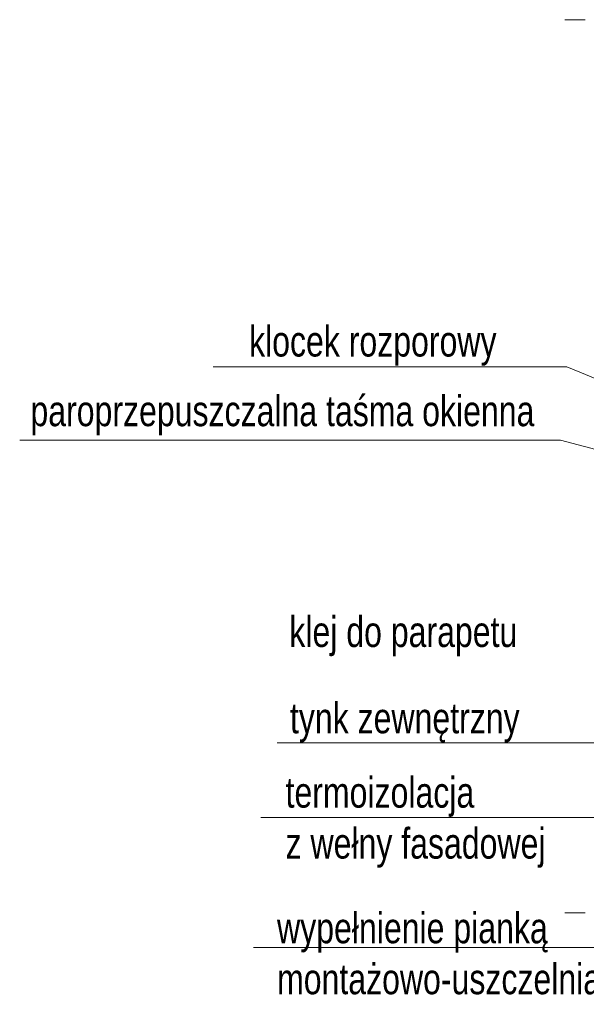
# Model space of a CAD drawing. Header units: inches. Extents: x 53216 to 117387, y -66787 to -22834.
# Tile 54 of 256: x 59834 to 59889, y -30587 to -30491. Entities that reach past the tile are written whole.
import ezdxf

# ---------------------------------------------------------------- set-up
doc = ezdxf.new("R2010")
doc.units = ezdxf.units.IN
doc.header["$MEASUREMENT"] = 0
doc.layers.get('0').update_dxf_attribs({"lineweight": 0})
doc.layers.add('A--tabelka-opisy uwagi', color=7, linetype='Continuous', lineweight=0)
doc.styles.add('1-50', font='arial.ttf', dxfattribs={"width": 0.75, "height": 12.5})

msp = doc.modelspace()

# ---------------------------------------------------------------- linework, layer by layer
at = {"color": 7, "linetype": 'Continuous', "lineweight": 18}
for p, q in [((59886.999, -30490.772), (59888.989, -30490.772)), ((59888.989, -30578.445), (59886.999, -30578.445))]:
    msp.add_line(p, q, dxfattribs=at)
at = {"linetype": 'Continuous', "ltscale": 12}
msp.add_line((59858.796, -30561.744), (59894.958, -30561.744), dxfattribs=at)
for points in [[(59926.835, -30541.149), (59887.191, -30524.856), (59852.518, -30524.856)], [(59833.528, -30532.04), (59886.601, -30532.04), (59924.972, -30542.207)], [(59856.473, -30581.838), (59891.409, -30581.838), (59929.971, -30541.721)], [(59857.176, -30569.096), (59904.248, -30569.096)]]:
    msp.add_lwpolyline(points, dxfattribs=at)

# ---------------------------------------------------------------- texts
at = {"linetype": 'Continuous', "ltscale": 12, "char_height": 3, "attachment_point": 1, "style": '1-50'}
for s, insert, width in [('termoizolacja \\Pz wełny fasadowej', (59859.61, -30565.123), 44.586), ('wypełnienie pianką \\Pmontażowo-uszczelniającą', (59858.778, -30578.437), 68.382)]:
    msp.add_mtext(s, dxfattribs=dict(at, insert=insert, width=width))
at = {"layer": 'A--tabelka-opisy uwagi', "linetype": 'Continuous', "lineweight": 5, "style": '1-50', "width": 0.75}
for s, p in [(' klocek rozporowy', (59855.156, -30523.84)), ('paroprzepuszczalna taśma okienna', (59834.582, -30530.674)), ('klej do parapetu', (59859.981, -30552.352)), ('tynk zewnętrzny', (59860.041, -30560.826))]:
    msp.add_text(s, height=3, dxfattribs=at).set_placement(p)

doc.saveas('drawing.dxf')
